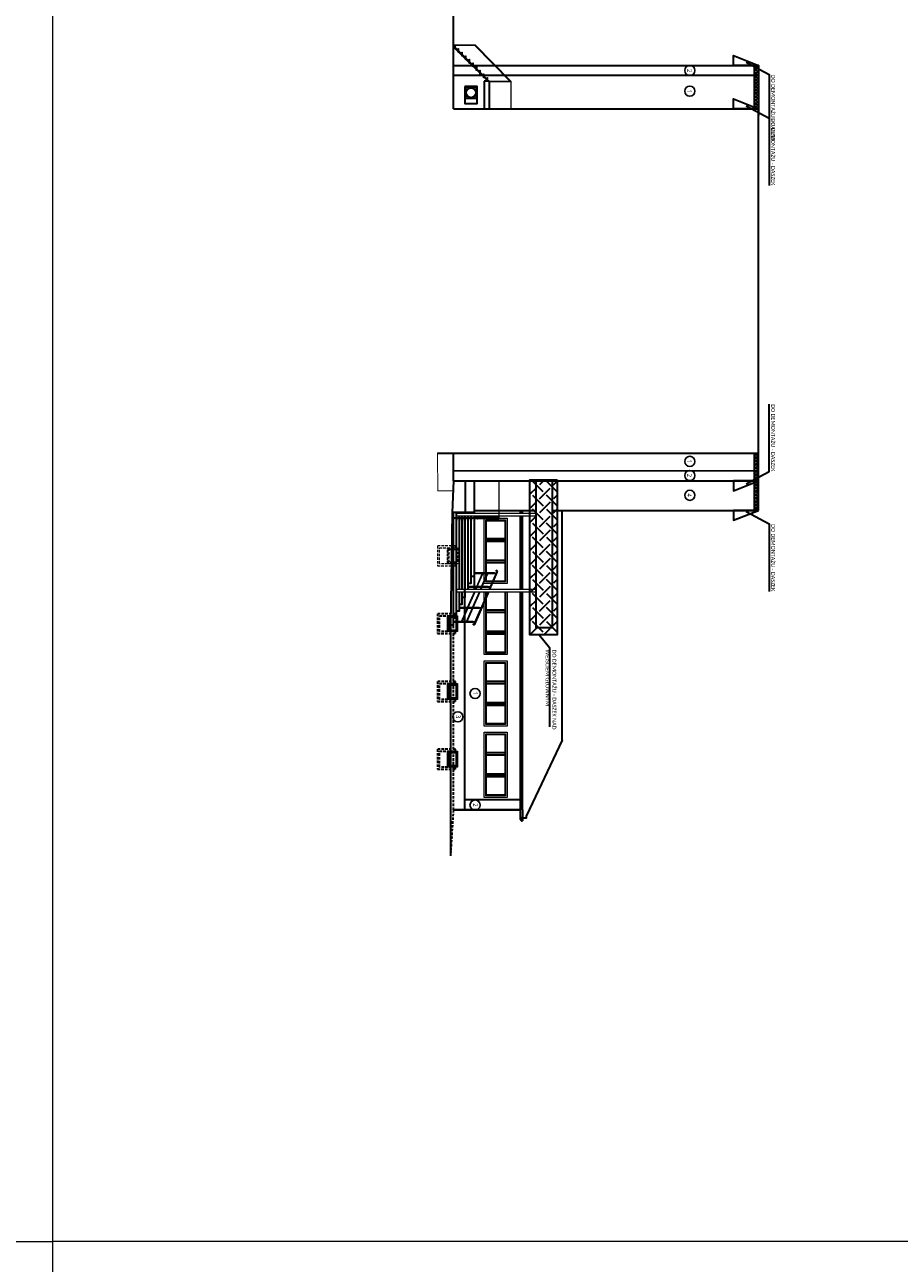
# Model space of a CAD drawing. Header units: inches. Extents: x 0 to 111471, y -105323 to 11070.
# Tile 250 of 256: x 26783 to 31184, y -14030 to -7799. Entities that reach past the tile are written whole.
import ezdxf
from ezdxf.enums import TextEntityAlignment as Align

# ---------------------------------------------------------------- set-up
doc = ezdxf.new("R2010")
doc.units = ezdxf.units.IN
doc.header["$MEASUREMENT"] = 0
doc.linetypes.add('DASHDOTX2', pattern=[50.8, 25.4, -12.7, 0, -12.7])
doc.linetypes.add('DASHED', pattern=[19.05, 12.7, -6.35])
for name, color, linetype, lineweight in [('888 drzwi i okna', 4, 'Continuous', 0), ('888 elementy do usunięcia', 6, 'Continuous', 35), ('888 elementy isntniejące na elewacjach', 31, 'Continuous', 35), ('888 nowa attyka grafitowa', 24, 'Continuous', 35), ('888 opisy', 3, 'Continuous', 0), ('888 osie', 5, 'DASHDOTX2', 13), ('888 sciany istniejące', 2, 'Continuous', 35), ('888 widok', 8, 'Continuous', 0)]:
    doc.layers.add(name, color=color, linetype=linetype, lineweight=lineweight)
doc.layers.add('888 opisy kolorow', color=11, linetype='Continuous')
doc.styles.get("Standard").update_dxf_attribs({"font": 'arial.ttf'})
doc.styles.add('TS 100_ILIARD OSIE', font='trebuc.ttf', dxfattribs={"width": 0.8, "height": 23})

# ---------------------------------------------------------------- blocks, each defined once
blk = doc.blocks.new('G$C9D336F95')
for points in [[(0, 0), (0, -116), (328, -116), (328, 0)], [(8, -8), (8, -108), (320, -108), (320, -8)], [(12, -12), (12, -104), (316, -104), (316, -12)]]:
    blk.add_lwpolyline(points, close=True)
for points in [[(102, -12), (102, -104)], [(106, -12), (106, -104)], [(114, -12), (114, -104)], [(118, -12), (118, -104)], [(210, -12), (210, -104)], [(214, -12), (214, -104)], [(222, -12), (222, -104)], [(226, -12), (226, -104)]]:
    blk.add_lwpolyline(points)
blk = doc.blocks.new('G$C5A4A5D44')
at = {"layer": '888 drzwi i okna'}
for points in [[(-80, -50), (0, -50), (0, 0), (-80, 0)], [(-76, -46), (-4, -46), (-4, -4), (-76, -4)], [(-72, -42), (-8, -42), (-8, -8), (-72, -8)]]:
    blk.add_lwpolyline(points, close=True, dxfattribs=at)
blk = doc.blocks.new('G$CD9118410')
for points in [[(-316.7, 116), (0, 116), (0, 0), (-316.7, 0)], [(-316.7, 108), (-8, 108), (-8, 8), (-316.7, 8)], [(-226, 104), (-226, 12)], [(-222, 104), (-222, 12)], [(-214, 104), (-214, 12)], [(-210, 104), (-210, 12)], [(-118, 104), (-118, 12)], [(-114, 104), (-114, 12)], [(-106, 104), (-106, 12)], [(-102, 104), (-102, 12)]]:
    blk.add_lwpolyline(points)
blk.add_lwpolyline([(-12, 104), (-12, 12), (-316, 12), (-316, 104)], close=True)
blk = doc.blocks.new('oznaczenie osi')
at = {"linetype": 'ByBlock'}
blk.add_circle((0, 0), 17, dxfattribs=at)
at = {"oblique": 5, "width": 0.85}
blk.add_attdef('NR', text='', height=15, dxfattribs=at).set_placement((0, -7), align=Align.CENTER)
blk = doc.blocks.new('G$C2D3AD5C8')
at = {"layer": '888 elementy isntniejące na elewacjach'}
for points in [[(0, -62), (85, -62), (85, 0), (0, 0)], [(3, -59), (59, -59), (59, -3), (3, -3)]]:
    blk.add_lwpolyline(points, close=True, dxfattribs=at)
at = {"layer": '888 elementy isntniejące na elewacjach', "ltscale": 0.01}
blk.add_lwpolyline([(0, -5), (0, -57)], dxfattribs=at)
blk.add_circle((31, -31), 25, dxfattribs=at)

msp = doc.modelspace()

# ---------------------------------------------------------------- hatches: boundary and pattern name
at = {"layer": '888 elementy do usunięcia', "ltscale": 0.01}
h = msp.add_hatch(dxfattribs=at)
h.set_pattern_fill('SCREEN', color=256, scale=100, angle=-45)
h.set_pattern_definition([(315, (19438.81, -10307), (141.4214, -3e-14), [76, -24]), (135, (19421.84, -10360.74), (-141.4214, 5e-14), [38, -62]), (135, (19465.68, -10404.58), (-141.4214, 5e-14), [38, -62]), (45, (19474.17, -10325.38), (4e-14, 141.4214), [38, -62]), (45, (19430.33, -10369.22), (4e-14, 141.4214), [38, -62]), (225, (19527.91, -10342.35), (-6e-14, -141.4214), [76, -24])])
h.paths.add_polyline_path([(29463.129, -10088.45), (29463.129, -10868.145), (29325.902, -10868.145), (29325.902, -10088.45)])
at = {"layer": '888 nowa attyka grafitowa', "linetype": 'DASHED'}
h = msp.add_hatch(dxfattribs=at)
h.set_pattern_fill('CTYSQST', color=256, angle=45)
h.set_pattern_definition([(135, (38253.099, -9960.432), (-8.485281, -8.485281), []), (225, (38253.099, -9960.432), (8.485281, -8.485281), [])])
h.paths.add_polyline_path([(30476.294, -9954.178), (30476.294, -10242.178), (30456.294, -10242.178), (30456.294, -9954.186)])
h.paths.add_polyline_path([(30456.294, -8222.178), (30476.294, -8222.178), (30476.294, -8003.178), (30456.294, -8003.178)])

# ---------------------------------------------------------------- linework, layer by layer
at = {"layer": '888 elementy do usunięcia', "ltscale": 0.01}
for points in [[(30476.294, -8003.178), (30350.294, -8003.178), (30350.294, -7953.178), (30476.294, -8003.178)], [(30476.294, -8222.178), (30350.294, -8222.178), (30350.294, -8172.178), (30476.294, -8222.178)], [(30476.294, -10093.491), (30350.294, -10093.491), (30350.294, -10143.491), (30476.294, -10093.491)], [(30476.294, -10242.178), (30350.294, -10242.178), (30350.294, -10292.178), (30476.294, -10242.178)]]:
    msp.add_lwpolyline(points, dxfattribs=at)
at = {"layer": '888 elementy do usunięcia'}
for points in [[(30413.294, -7987.225), (30530.565, -8049.734), (30530.565, -8388.692)], [(30413.294, -8206.225), (30530.565, -8268.734), (30530.565, -8607.692)], [(30413.294, -10109.445), (30530.565, -10046.936), (30530.565, -9707.977)], [(30413.294, -10248.194), (30530.565, -10310.703), (30530.565, -10649.661)], [(29373.363, -10869.979), (29424.323, -10932.487), (29424.323, -11330.829)]]:
    msp.add_lwpolyline(points, dxfattribs=at)
msp.add_lwpolyline([(29463.129, -10088.45), (29463.129, -10868.145), (29325.902, -10868.145), (29325.902, -10088.45)], close=True, dxfattribs=at)
at = {"layer": '888 nowa attyka grafitowa'}
for points in [[(30456.294, -8222.178), (30456.294, -8003.178)], [(30456.294, -10242.178), (30456.294, -9954.186)]]:
    msp.add_lwpolyline(points, dxfattribs=at)
at = {"layer": '888 opisy'}
for p, q in [((29048.624, -7904.178), (28948.494, -7904.178)), ((29224.668, -8082.178), (29048.624, -7904.178)), ((58057.235, -13920.281), (26924.211, -13920.281))]:
    msp.add_line(p, q, dxfattribs=at)
at = {"layer": '888 opisy', "color": 2}
for p, q in [((29356.294, -10258.491), (28955.294, -10258.491)), ((29356.294, -10271.491), (28955.294, -10271.491)), ((28955.294, -10638.491), (29356.294, -10638.491)), ((28955.294, -10651.491), (29356.294, -10651.491))]:
    msp.add_line(p, q, dxfattribs=at)
at = {"layer": '888 opisy'}
for points in [[(26923.756, 3088.355), (58056.78, 3088.355), (58056.78, -22446.754), (26923.756, -22446.754)], [(22958.606, -13920.281), (26923.756, -13920.281), (26923.756, -3920.281), (22958.606, -3920.281)], [(29112.294, -8063.978), (29112.294, -8082.178), (29110.294, -8082.178), (29110.294, -8063.978)]]:
    msp.add_lwpolyline(points, close=True, dxfattribs=at)
for points in [[(28940.294, -7904.116), (29110.294, -8073.078)], [(29105.294, -8082.178), (29105.294, -8075.158), (28940.294, -7911.165)], [(28946.494, -7910.278), (28946.494, -7900.178), (28948.494, -7900.178), (28948.494, -7912.266)], [(28946.494, -7900.178), (29050.294, -7900.178)], [(29120.294, -8082.178), (29230.294, -8082.178), (29050.294, -7900.178)], [(28948.494, -7919.315), (28948.494, -7920.378), (28946.494, -7920.378), (28946.494, -7917.327)], [(28964.694, -7928.367), (28964.694, -7918.378), (28966.694, -7918.378), (28966.694, -7930.355)], [(28966.694, -7937.404), (28966.694, -7938.578), (28964.694, -7938.578), (28964.694, -7935.416)], [(28982.894, -7946.456), (28982.894, -7936.578), (28984.894, -7936.578), (28984.894, -7948.444)], [(28984.894, -7955.493), (28984.894, -7956.778), (28982.894, -7956.778), (28982.894, -7953.505)], [(29001.094, -7964.545), (29001.094, -7954.778), (29003.094, -7954.778), (29003.094, -7966.532)], [(29003.094, -7973.582), (29003.094, -7974.978), (29001.094, -7974.978), (29001.094, -7971.594)], [(29019.294, -7982.634), (29019.294, -7972.978), (29021.294, -7972.978), (29021.294, -7984.621)], [(29021.294, -7991.671), (29021.294, -7993.178), (29019.294, -7993.178), (29019.294, -7989.683)], [(29037.494, -8000.722), (29037.494, -7991.178), (29039.494, -7991.178), (29039.494, -8002.71)], [(29039.494, -8009.76), (29039.494, -8011.378), (29037.494, -8011.378), (29037.494, -8007.772)], [(29055.694, -8018.811), (29055.694, -8009.378), (29057.694, -8009.378), (29057.694, -8020.799)], [(29057.694, -8027.849), (29057.694, -8029.578), (29055.694, -8029.578), (29055.694, -8025.861)], [(29073.894, -8036.9), (29073.894, -8027.578), (29075.894, -8027.578), (29075.894, -8038.888)], [(29075.894, -8045.937), (29075.894, -8047.778), (29073.894, -8047.778), (29073.894, -8043.95)], [(29092.094, -8054.989), (29092.094, -8045.778), (29094.094, -8045.778), (29094.094, -8056.977)], [(29094.094, -8064.026), (29094.094, -8065.978), (29092.094, -8065.978), (29092.094, -8062.039)], [(29110.294, -8082.178), (29110.294, -8063.978), (29112.294, -8063.978), (29112.294, -8082.178)], [(29230.294, -8082.178), (29230.294, -8086.178), (29120.294, -8086.178)], [(29230.294, -8082.178), (29230.294, -8222.178)], [(29171.294, -10280.991), (29171.294, -10093.491)], [(28940.294, -10275.991), (28942.294, -10275.991), (28942.294, -10285.991), (28940.294, -10285.991)], [(28942.294, -10278.491), (29040.557, -10278.491), (29040.557, -10283.491), (28942.294, -10283.491)], [(29045.502, -10279.991), (29040.557, -10279.991)], [(29168.794, -10278.491), (29047.794, -10278.491)], [(29061.294, -10275.991), (29063.294, -10275.991), (29063.294, -10278.491)], [(29161.557, -10278.491), (29063.294, -10278.491)], [(29045.502, -10281.991), (29040.557, -10281.991)], [(29047.794, -10283.491), (29168.794, -10283.491)], [(29063.294, -10283.491), (29063.294, -10285.991), (29061.294, -10285.991)], [(29161.557, -10283.491), (29063.294, -10283.491)], [(29046.294, -10538.491), (29046.294, -10573.491), (29030.294, -10573.491), (29030.294, -10608.491), (29015.294, -10608.491), (29015.294, -10638.491)], [(29046.294, -10563.491), (29048.294, -10563.491), (29048.294, -10553.491), (29046.294, -10553.491)], [(29146.557, -10555.991), (29048.294, -10555.991)], [(29146.557, -10560.991), (29048.294, -10560.991)], [(29057.524, -10625.991), (29085.691, -10560.991)], [(29060.794, -10625.991), (29088.96, -10560.991)], [(29082.524, -10625.991), (29110.691, -10560.991)], [(29085.794, -10625.991), (29113.96, -10560.991)], [(29125.826, -10638.491), (29162.916, -10552.898)], [(29155.477, -10557.491), (29146.557, -10557.491)], [(29154.61, -10559.491), (29146.557, -10559.491)], [(29154.809, -10548.085), (29156.295, -10543.31)], [(29000.294, -10651.491), (29000.294, -10678.491), (28985.294, -10678.491), (28985.294, -10713.491), (28970.294, -10713.491), (28970.294, -10748.491), (28955.294, -10748.491), (28955.294, -10783.491), (28940.294, -10783.491), (28940.294, -10818.491), (28925.294, -10818.491)], [(29012.024, -10730.991), (29046.474, -10651.491)], [(29015.294, -10633.491), (29017.294, -10633.491), (29017.294, -10623.491), (29015.294, -10623.491)], [(29015.294, -10730.991), (29049.744, -10651.491)], [(29115.557, -10625.991), (29017.294, -10625.991)], [(29115.557, -10630.991), (29017.294, -10630.991)], [(29037.024, -10730.991), (29071.474, -10651.491)], [(29040.294, -10730.991), (29074.744, -10651.491)], [(29052.107, -10638.491), (29055.357, -10630.991)], [(29055.377, -10638.491), (29058.627, -10630.991)], [(29077.107, -10638.491), (29080.357, -10630.991)], [(29080.377, -10638.491), (29083.627, -10630.991)], [(29115.557, -10630.991), (29115.557, -10625.991)], [(29125.144, -10627.491), (29115.557, -10627.491)], [(29124.277, -10629.491), (29115.557, -10629.491)], [(28970.294, -10738.491), (28972.294, -10738.491), (28972.294, -10728.491), (28970.294, -10728.491)], [(29070.557, -10730.991), (28972.294, -10730.991)], [(29070.557, -10735.991), (28972.294, -10735.991)], [(28981.691, -10800.991), (29009.857, -10735.991)], [(28984.96, -10800.991), (29013.127, -10735.991)], [(29006.691, -10800.991), (29034.857, -10735.991)], [(29009.96, -10800.991), (29038.127, -10735.991)], [(29070.557, -10735.991), (29070.557, -10730.991)], [(29079.644, -10732.491), (29070.557, -10732.491)], [(29078.777, -10734.491), (29070.557, -10734.491)], [(28940.294, -10808.491), (28942.294, -10808.491), (28942.294, -10798.491), (28940.294, -10798.491)], [(29040.557, -10800.991), (28942.294, -10800.991)], [(29040.557, -10805.991), (28942.294, -10805.991)], [(29039.174, -10818.189), (29040.05, -10813.266)], [(29040.557, -10805.991), (29040.557, -10800.991)], [(29049.31, -10802.491), (29040.557, -10802.491)], [(29048.444, -10804.491), (29040.557, -10804.491)]]:
    msp.add_lwpolyline(points, dxfattribs=at)
for points in [[(29120.377, -10638.491), (29158.36, -10550.839, 0.52543002), (29157.244, -10548.842), (29154.809, -10548.085)], [(29162.916, -10552.898, 0.48237362), (29158.414, -10543.97), (29156.295, -10543.31)], [(29039.174, -10818.189, 0.28607691), (29049.803, -10813.929), (29120.193, -10651.491)], [(29040.05, -10813.266, 0.2641047), (29045.473, -10811.346), (29114.744, -10651.491)]]:
    msp.add_lwpolyline(points, format="xyb", dxfattribs=at)
for centre in [(29047.794, -10280.991), (29047.794, -10280.991), (29168.794, -10280.991)]:
    msp.add_circle(centre, 2.5, dxfattribs=at)
at = {"layer": '888 opisy kolorow', "ltscale": 0.01}
msp.add_line((30476.294, -10043.491), (28940.273, -10043.491), dxfattribs=at)
at = {"layer": '888 osie'}
for points in [[(28940.294, -8222.178, 5, 5, 0), (30476.294, -8222.178, 5, 5, 0)], [(30476.294, -9954.178, 5, 5, 0), (28860.354, -9954.846, 5, 5, 0), (28861.931, -10143.586, 5, 5, 0), (28940.294, -10143.586, 5, 5, 0), (28940.294, -10143.586, 5, 5, 0)]]:
    msp.add_lwpolyline(points, format="xyseb", dxfattribs=at)
at = {"layer": '888 sciany istniejące'}
for p, q in [((28940.294, -8003.178), (29032.871, -8003.178)), ((29039.964, -8003.178), (30476.294, -8003.178)), ((28940.294, -8053.178), (30476.294, -8053.178)), ((28940.294, -8222.178), (30476.294, -8222.178)), ((28860.354, -9954.846), (30476.294, -9954.178)), ((28940.294, -10093.491), (30476.294, -10093.491)), ((29046.294, -10253.491), (28934.186, -10253.491)), ((29046.294, -10242.178), (29356.294, -10242.178)), ((29437.941, -10242.178), (30476.294, -10242.178))]:
    msp.add_line(p, q, dxfattribs=at)
for points in [[(28940.294, -8222.178), (28940.294, -7243.005)], [(28940.294, -8003.178), (29032.871, -8003.178)], [(29039.964, -8003.178), (30476.294, -8003.178), (30476.294, -8255.178)], [(29095.294, -8082.178), (29095.294, -8222.178)], [(29120.294, -8082.178), (29095.294, -8082.178)], [(29120.294, -8082.178), (29120.294, -8222.178)], [(30476.294, -10242.178), (30476.294, -8222.178)], [(28940.294, -10093.491), (28940.236, -9954.813)], [(28940.294, -10093.491), (28934.186, -10253.491), (28925.294, -10818.491), (28925.294, -11980.932)], [(29000.294, -10093.491), (29000.294, -10253.491)], [(29046.294, -10253.491), (29046.294, -10093.491)], [(29046.294, -10258.491), (29046.294, -10093.491)], [(29437.941, -10093.491), (29437.941, -10833.491), (29356.294, -10833.491), (29356.294, -10093.491)], [(28940.294, -10783.491), (28940.294, -10253.491)], [(28955.294, -10278.491), (28955.294, -10253.491)], [(28970.294, -10258.491), (28970.294, -10253.491)], [(28970.294, -10278.491), (28970.294, -10271.491)], [(28985.294, -10258.491), (28985.294, -10253.491)], [(28985.294, -10278.491), (28985.294, -10271.491)], [(28996.294, -10275.178), (28996.294, -11696.178), (29278.294, -11696.178)], [(29000.294, -10258.491), (29000.294, -10253.491)], [(29000.294, -10278.491), (29000.294, -10271.491)], [(29015.294, -10258.491), (29015.294, -10253.491)], [(29015.294, -10278.491), (29015.294, -10271.491)], [(29030.294, -10258.491), (29030.294, -10253.491)], [(29030.294, -10278.491), (29030.294, -10271.491)], [(29046.294, -10258.491), (29046.294, -10253.491)], [(29046.294, -10638.491), (29046.294, -10271.491)], [(29046.294, -10278.991), (29046.294, -10271.491)], [(29278.294, -10258.491), (29278.294, -10242.178)], [(29278.294, -10638.491), (29278.294, -10271.491)], [(29288.294, -10258.491), (29288.294, -10242.178)], [(29288.294, -10638.491), (29288.294, -10271.491)], [(29488.294, -11399.178), (29488.294, -10242.178)], [(28955.294, -10748.491), (28955.294, -10283.491)], [(28955.294, -10283.491), (28955.294, -10290.991)], [(28970.294, -10638.491), (28970.294, -10283.491)], [(28970.294, -10283.491), (28970.294, -10290.991)], [(28985.294, -10638.491), (28985.294, -10283.491)], [(28985.294, -10283.491), (28985.294, -10290.991)], [(29000.294, -10643.491), (29000.294, -10283.491)], [(29000.294, -10283.491), (29000.294, -10290.991)], [(29015.294, -10638.491), (29015.294, -10608.491), (29030.294, -10608.491), (29030.294, -10573.491), (29046.294, -10573.491), (29046.294, -10282.991)], [(29015.294, -10608.491), (29015.294, -10283.491)], [(29015.294, -10283.491), (29015.294, -10290.991)], [(29030.294, -10573.491), (29030.294, -10283.491)], [(29030.294, -10283.491), (29030.294, -10290.991)], [(28925.294, -10818.491), (28940.294, -10818.491), (28940.294, -10783.491), (28955.294, -10783.491), (28955.294, -10748.491), (28970.294, -10748.491), (28970.294, -10713.491), (28985.294, -10713.491), (28985.294, -10678.491), (29000.294, -10678.491), (29000.294, -10651.491)], [(28970.294, -10713.491), (28970.294, -10651.491)], [(28985.294, -10678.491), (28985.294, -10651.491)], [(29278.294, -11796.711), (29278.294, -10651.491)], [(29288.294, -11749.178), (29288.294, -10651.491)], [(29488.294, -11399.178), (29308.294, -11776.678)], [(28996.294, -11696.178), (28996.294, -11749.178)], [(29278.294, -11749.178), (28940.294, -11749.178)], [(28940.294, -11749.178), (29278.294, -11749.178)], [(29288.294, -11749.178), (29288.294, -11789.178), (29308.294, -11789.178), (29308.294, -11776.678)], [(29287.442, -11789.211), (29287.442, -11801.211)], [(29287.442, -11789.211), (29287.442, -11804.211)]]:
    msp.add_lwpolyline(points, dxfattribs=at)
at = {"layer": '888 sciany istniejące', "linetype": 'DASHED'}
for points in [[(28950.294, -10852.178), (28870.294, -10852.178), (28870.294, -10772.178), (28950.294, -10772.178), (28950.294, -10762.178), (28860.294, -10762.178), (28860.294, -10862.178), (28950.294, -10862.178), (28950.294, -10852.178), (28950.294, -10852.178)], [(28940.294, -11749.178), (28940.294, -10783.491)], [(28950.294, -11193.178), (28870.294, -11193.178), (28870.294, -11113.178), (28950.294, -11113.178), (28950.294, -11103.178), (28860.294, -11103.178), (28860.294, -11203.178), (28950.294, -11203.178), (28950.294, -11193.178), (28950.294, -11193.178)], [(28950.294, -11534.178), (28870.294, -11534.178), (28870.294, -11454.178), (28950.294, -11454.178), (28950.294, -11444.178), (28860.294, -11444.178), (28860.294, -11544.178), (28950.294, -11544.178), (28950.294, -11534.178), (28950.294, -11534.178)], [(28940.294, -11749.178), (28925.294, -11980.932)]]:
    msp.add_lwpolyline(points, dxfattribs=at)
at = {"layer": '888 sciany istniejące'}
msp.add_arc((29285.942, -11796.711), 7.649, 78.6900675, 281.3099325, dxfattribs=at)
at = {"layer": '888 widok', "linetype": 'DASHED'}
msp.add_lwpolyline([(28950.294, -10511.178), (28870.294, -10511.178), (28870.294, -10431.178), (28950.294, -10431.178), (28950.294, -10421.178), (28860.294, -10421.178), (28860.294, -10521.178), (28950.294, -10521.178), (28950.294, -10511.178), (28950.294, -10511.178)], dxfattribs=at)
for points in [[(28910.294, -10511.178), (28910.294, -10431.178), (28960.294, -10431.178), (28960.294, -10511.178)], [(28914.294, -10507.178), (28914.294, -10435.178), (28956.294, -10435.178), (28956.294, -10507.178)], [(28918.294, -10503.178), (28918.294, -10439.178), (28952.294, -10439.178), (28952.294, -10503.178)]]:
    msp.add_lwpolyline(points, close=True, dxfattribs=at)

# ---------------------------------------------------------------- block references
at = {"layer": '888 drzwi i okna', "xscale": -1, "rotation": 270}
for p in [(29211.294, -10610.178), (29211.294, -11327.178), (29211.294, -11686.178)]:
    msp.add_blockref('G$C9D336F95', p, dxfattribs=at)
at = {"layer": '888 drzwi i okna', "rotation": 270}
msp.add_blockref('G$CD9118410', (29095.294, -10968.178), dxfattribs=at)
at = {"layer": '888 elementy isntniejące na elewacjach', "ltscale": 0.01, "rotation": 270}
msp.add_blockref('G$C2D3AD5C8', (29059.989, -8110.009), dxfattribs=at)
at = {"layer": '888 opisy', "xscale": -1, "rotation": 270}
for p in [(28960.294, -10772.178), (28960.294, -11113.178), (28960.294, -11454.178)]:
    msp.add_blockref('G$C5A4A5D44', p, dxfattribs=at)
at = {"layer": '888 opisy kolorow'}
ref = msp.add_blockref('oznaczenie osi', (30130.093, -8028.957), dxfattribs=dict(at, xscale=-1.5, yscale=1.5, zscale=1.5, rotation=180))
ref.add_attrib('NR', '2', dxfattribs={"layer": '0', "height": 23, "rotation": 270, "style": 'TS 100_ILIARD OSIE', "width": 0.8}).set_placement((30109.751, -8029.553), align=Align.BOTTOM_CENTER)
ref = msp.add_blockref('oznaczenie osi', (30130.093, -8133.188), dxfattribs=dict(at, xscale=-1.5, yscale=1.5, zscale=1.5, rotation=180))
ref.add_attrib('NR', '1', dxfattribs={"layer": '0', "height": 23, "rotation": 270, "style": 'TS 100_ILIARD OSIE', "width": 0.8}).set_placement((30109.751, -8133.784), align=Align.BOTTOM_CENTER)
ref = msp.add_blockref('oznaczenie osi', (30130.093, -9995.851), dxfattribs=dict(at, xscale=1.5, yscale=1.5, zscale=1.5))
ref.add_attrib('NR', '1', dxfattribs={"layer": '0', "height": 23, "rotation": 270, "style": 'TS 100_ILIARD OSIE', "width": 0.8}).set_placement((30109.751, -9995.255), align=Align.BOTTOM_CENTER)
ref = msp.add_blockref('oznaczenie osi', (30130.093, -10066.649), dxfattribs=dict(at, xscale=1.5, yscale=1.5, zscale=1.5))
ref.add_attrib('NR', '2', dxfattribs={"layer": '0', "height": 23, "rotation": 270, "style": 'TS 100_ILIARD OSIE', "width": 0.8}).set_placement((30109.751, -10066.053), align=Align.BOTTOM_CENTER)
ref = msp.add_blockref('oznaczenie osi', (30130.093, -10166.527), dxfattribs=dict(at, xscale=1.5, yscale=1.5, zscale=1.5))
ref.add_attrib('NR', '4', dxfattribs={"layer": '0', "height": 23, "rotation": 270, "style": 'TS 100_ILIARD OSIE', "width": 0.8}).set_placement((30109.751, -10165.931), align=Align.BOTTOM_CENTER)
ref = msp.add_blockref('oznaczenie osi', (29049.382, -11163.705), dxfattribs=dict(at, xscale=-1.5, yscale=1.5, zscale=1.5, rotation=359.9999999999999))
ref.add_attrib('NR', '1', dxfattribs={"layer": '0', "height": 23, "rotation": 270, "style": 'TS 100_ILIARD OSIE', "width": 0.8}).set_placement((29032.847, -11163.109), align=Align.BOTTOM_CENTER)
ref = msp.add_blockref('oznaczenie osi', (28962.739, -11281.016), dxfattribs=dict(at, xscale=-1.5, yscale=1.5, zscale=1.5, rotation=359.9999999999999))
ref.add_attrib('NR', '3', dxfattribs={"layer": '0', "height": 23, "rotation": 270, "style": 'TS 100_ILIARD OSIE', "width": 0.8}).set_placement((28946.204, -11280.42), align=Align.BOTTOM_CENTER)
ref = msp.add_blockref('oznaczenie osi', (29049.382, -11724.888), dxfattribs=dict(at, xscale=-1.5, yscale=1.5, zscale=1.5, rotation=359.9999999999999))
ref.add_attrib('NR', '2', dxfattribs={"layer": '0', "height": 23, "rotation": 270, "style": 'TS 100_ILIARD OSIE', "width": 0.8}).set_placement((29032.847, -11724.292), align=Align.BOTTOM_CENTER)

# ---------------------------------------------------------------- texts
at = {"layer": '888 elementy do usunięcia', "char_height": 20, "width": 34113.51545, "rotation": 270}
for s, insert, attachment_point in [('{\\fCalibri|b0|i0|c238|p34;DO DEMONTAŻU - DASZEK}', (30539.293, -8050.622), 7), ('{\\fCalibri|b0|i0|c238|p34;DO DEMONTAŻU - DASZEK}', (30539.293, -8269.622), 7), ('{\\fCalibri|b0|i0|c238|p34;DO DEMONTAŻU - DASZEK}', (30539.293, -10046.048), 9), ('{\\fCalibri|b0|i0|c238|p34;DO DEMONTAŻU - DASZEK}', (30539.293, -10311.591), 7), ('{\\fCalibri|b0|i0|c238|p34;DO DEMONTAŻU - DASZEK NAD \\PWEJŚCIEM GŁÓWNYM}', (29457.871, -10942.631), 1)]:
    msp.add_mtext(s, dxfattribs=dict(at, insert=insert, attachment_point=attachment_point))

doc.saveas('drawing.dxf')
